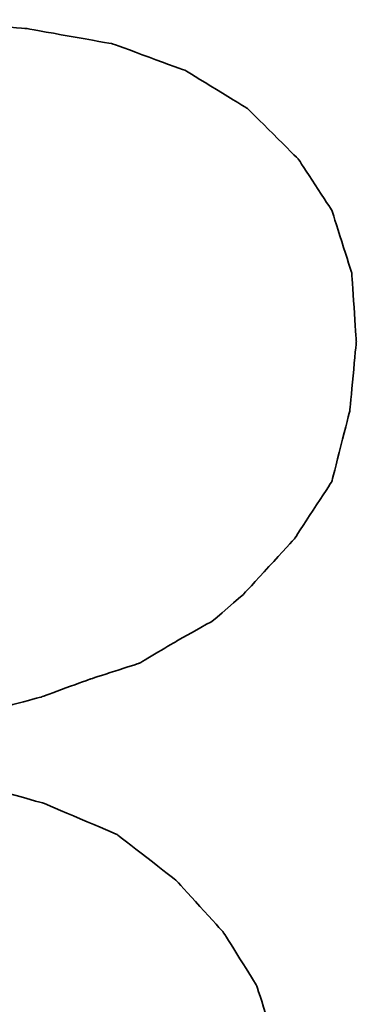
# Model space of a CAD drawing. Header units: inches. Extents: x 32 to 234, y 65 to 170.
# Tile 33 of 49: x 191.411 to 191.876, y 125.849 to 127.207. Entities that reach past the tile are written whole.
import ezdxf

# ---------------------------------------------------------------- set-up
doc = ezdxf.new("R2010")
doc.units = ezdxf.units.IN
doc.layers.add('DIM', color=4, linetype='Continuous')
doc.layers.add('layer 1', color=7, linetype='Continuous')

# ---------------------------------------------------------------- blocks, each defined once
blk = doc.blocks.new('TBI MOTION logo(完整正式版)')
at = {"layer": 'layer 1', "color": 22, "lineweight": 35}
blk.add_open_spline([(-64.65375, -6.863749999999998), (-64.65375, -6.863749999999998), (-64.84375, -7.296249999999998), (-64.84375, -7.296249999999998), (-64.84375, -7.296249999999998), (-64.84375, -7.296249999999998), (-64.86875, -7.34375), (-64.86875, -7.34375), (-64.86875, -7.34375), (-64.86875, -7.34375), (-64.86875, -7.36875), (-64.86875, -7.36875), (-64.86875, -7.36875), (-64.86875, -7.36875), (-65.15375, -7.653749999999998), (-65.15375, -7.653749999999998), (-65.15375, -7.653749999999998), (-65.15375, -7.653749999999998), (-65.17875, -7.653749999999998), (-65.17875, -7.653749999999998), (-65.17875, -7.653749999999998), (-65.17875, -7.653749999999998), (-65.20375, -7.678749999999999), (-65.20375, -7.678749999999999), (-65.20375, -7.678749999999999), (-65.20375, -7.678749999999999), (-65.58875, -7.871249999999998), (-65.58875, -7.871249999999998), (-65.58875, -7.871249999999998), (-65.58875, -7.871249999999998), (-65.63375, -7.871249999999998), (-65.63375, -7.871249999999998), (-65.63375, -7.871249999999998), (-65.63375, -7.871249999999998), (-65.65875, -7.893749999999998), (-65.65875, -7.893749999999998), (-65.65875, -7.893749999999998), (-65.65875, -7.893749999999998), (-66.09375, -7.943749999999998), (-66.09375, -7.943749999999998), (-66.09375, -7.943749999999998), (-66.09375, -7.943749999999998), (-66.11375, -7.943749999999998), (-66.11375, -7.943749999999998), (-66.11375, -7.943749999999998), (-66.11375, -7.943749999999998), (-66.16375, -7.943749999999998), (-66.16375, -7.943749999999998), (-66.16375, -7.943749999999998), (-66.16375, -7.943749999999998), (-66.30875, -7.943749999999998), (-66.30875, -7.943749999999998), (-66.30875, -7.943749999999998), (-66.30875, -7.943749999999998), (-66.69375, -7.943749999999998), (-66.69375, -7.943749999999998), (-66.69375, -7.943749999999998), (-66.69375, -7.943749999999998), (-67.07375, -7.943749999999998), (-67.07375, -7.943749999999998), (-67.07375, -7.943749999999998), (-67.07375, -7.943749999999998), (-67.12375, -7.943749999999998), (-67.12375, -7.943749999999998), (-67.12375, -7.943749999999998), (-67.12375, -7.943749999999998), (-67.12375, -7.966249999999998), (-67.12375, -7.966249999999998), (-67.12375, -7.966249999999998), (-67.12375, -7.966249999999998), (-67.14875, -7.991249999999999), (-67.14875, -7.991249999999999), (-67.14875, -7.991249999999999), (-67.14875, -7.991249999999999), (-67.24375, -8.34875), (-67.24375, -8.34875), (-67.24375, -8.34875), (-67.24375, -8.34875), (-67.31374999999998, -8.68625), (-67.31374999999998, -8.68625), (-67.31374999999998, -8.68625), (-67.31374999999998, -8.68625), (-67.26874999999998, -8.68625), (-67.26874999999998, -8.68625), (-67.26874999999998, -8.68625), (-67.26874999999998, -8.68625), (-67.07375, -8.68625), (-67.07375, -8.68625), (-67.07375, -8.68625), (-67.07375, -8.68625), (-66.54875, -8.68625), (-66.54875, -8.68625), (-66.54875, -8.68625), (-66.54875, -8.68625), (-65.82625, -8.68625), (-65.82625, -8.68625), (-65.82625, -8.68625), (-65.82625, -8.68625), (-65.01375, -8.68625), (-65.01375, -8.68625), (-65.01375, -8.68625), (-65.01375, -8.68625), (-64.05375, -8.68625), (-64.05375, -8.68625), (-64.05375, -8.68625), (-64.05375, -8.68625), (-62.08375, -8.68625), (-62.08375, -8.68625), (-62.08375, -8.68625), (-62.08375, -8.68625), (-60.06875, -8.68625), (-60.06875, -8.68625), (-60.06875, -8.68625), (-60.06875, -8.68625), (-59.10875, -8.68625), (-59.10875, -8.68625), (-59.10875, -8.68625), (-59.10875, -8.68625), (-58.29375, -8.68625), (-58.29375, -8.68625), (-58.29375, -8.68625), (-58.29375, -8.68625), (-57.57374999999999, -8.68625), (-57.57374999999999, -8.68625), (-57.57374999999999, -8.68625), (-57.57374999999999, -8.68625), (-57.04875, -8.68625), (-57.04875, -8.68625), (-57.04875, -8.68625), (-57.04875, -8.68625), (-56.85375, -8.68625), (-56.85375, -8.68625), (-56.85375, -8.68625), (-56.85375, -8.68625), (-56.70875, -8.68625), (-56.70875, -8.68625), (-56.70875, -8.68625), (-56.70875, -8.68625), (-56.61375, -8.68625), (-56.61375, -8.68625), (-56.61375, -8.68625), (-56.61375, -8.68625), (-56.56875, -8.68625), (-56.56875, -8.68625), (-56.56875, -8.68625), (-56.56875, -8.68625), (-55.65375, -8.638749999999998), (-55.65375, -8.638749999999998), (-55.65375, -8.638749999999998), (-55.65375, -8.638749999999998), (-54.76874999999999, -8.51875), (-54.76874999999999, -8.51875), (-54.76874999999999, -8.51875), (-54.76874999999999, -8.51875), (-53.90375, -8.30375), (-53.90375, -8.30375), (-53.90375, -8.30375), (-53.90375, -8.30375), (-53.08875, -8.03875), (-53.08875, -8.03875), (-53.08875, -8.03875), (-53.08875, -8.03875), (-52.34375, -7.653749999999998), (-52.34375, -7.653749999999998), (-52.34375, -7.653749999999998), (-52.34375, -7.653749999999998), (-51.69875, -7.296249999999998), (-51.69875, -7.296249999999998), (-51.69875, -7.296249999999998), (-51.69875, -7.296249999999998), (-51.21875, -6.911249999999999), (-51.21875, -6.911249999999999), (-51.21875, -6.911249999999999), (-51.21875, -6.911249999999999), (-50.83375, -6.50375), (-50.83375, -6.50375), (-50.83375, -6.50375), (-50.83375, -6.50375), (-50.44875, -5.94875), (-50.44875, -5.94875), (-50.44875, -5.94875), (-50.44875, -5.94875), (-50.13875, -5.303749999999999), (-50.13875, -5.303749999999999), (-50.13875, -5.303749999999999), (-50.13875, -5.303749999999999), (-49.99375, -4.653749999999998), (-49.99375, -4.653749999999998), (-49.99375, -4.653749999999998), (-49.99375, -4.653749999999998), (-49.92375, -3.98375), (-49.92375, -3.98375), (-49.92375, -3.98375), (-49.92375, -3.98375), (-49.99375, -3.19374), (-49.99375, -3.19374), (-49.99375, -3.19374), (-49.99375, -3.19374), (-50.23374, -2.44874), (-50.23374, -2.44874), (-50.23374, -2.44874), (-50.23374, -2.44874), (-50.59375, -1.87374), (-50.59375, -1.87374), (-50.59375, -1.87374), (-50.59375, -1.87374), (-51.09875, -1.31874), (-51.09875, -1.31874), (-51.09875, -1.31874), (-51.09875, -1.31874), (-51.74375, -0.81875), (-51.74375, -0.81875), (-51.74375, -0.81875), (-51.74375, -0.81875), (-52.53875, -0.48125), (-52.53875, -0.48125), (-52.53875, -0.48125), (-52.53875, -0.48125), (-53.47375, -0.21875), (-53.47375, -0.21875), (-53.47375, -0.21875), (-53.47375, -0.21875), (-54.52875, -0.04874), (-54.52875, -0.04874), (-54.52875, -0.04874), (-54.52875, -0.04874), (-55.65375, 0.12125), (-55.65375, 0.12125), (-55.65375, 0.12125), (-55.65375, 0.12125), (-54.50375, 0.28624), (-54.50375, 0.28624), (-54.50375, 0.28624), (-54.50375, 0.28624), (-53.83375, 0.38124), (-53.83375, 0.38124), (-53.83375, 0.38124), (-53.83375, 0.38124), (-53.18375, 0.50125), (-53.18375, 0.50125), (-53.18375, 0.50125), (-53.18375, 0.50125), (-52.55875, 0.6687400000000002), (-52.55875, 0.6687400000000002), (-52.55875, 0.6687400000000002), (-52.55875, 0.6687400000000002), (-52.03375, 0.86124), (-52.03375, 0.86124), (-52.03375, 0.86124), (-52.03375, 0.86124), (-51.50374, 1.031239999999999), (-51.50374, 1.031239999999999), (-51.50374, 1.031239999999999), (-51.50374, 1.031239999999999), (-51.09875, 1.271249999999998), (-51.09875, 1.271249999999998), (-51.09875, 1.271249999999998), (-51.09875, 1.271249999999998), (-50.71374999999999, 1.48624), (-50.71374999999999, 1.48624), (-50.71374999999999, 1.48624), (-50.71374999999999, 1.48624), (-50.37625, 1.77625), (-50.37625, 1.77625), (-50.37625, 1.77625), (-50.37625, 1.77625), (-49.82375, 2.37625), (-49.82375, 2.37625), (-49.82375, 2.37625), (-49.82375, 2.37625), (-49.41875, 2.996249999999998), (-49.41875, 2.996249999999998), (-49.41875, 2.996249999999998), (-49.41875, 2.996249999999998), (-49.22375, 3.766249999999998), (-49.22375, 3.766249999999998), (-49.22375, 3.766249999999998), (-49.22375, 3.766249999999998), (-49.15375, 4.50874), (-49.15375, 4.50874), (-49.15375, 4.50874), (-49.15375, 4.50874), (-49.20374999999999, 5.251249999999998), (-49.20374999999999, 5.251249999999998), (-49.20374999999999, 5.251249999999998), (-49.20374999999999, 5.251249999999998), (-49.41875, 5.926249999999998), (-49.41875, 5.926249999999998), (-49.41875, 5.926249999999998), (-49.41875, 5.926249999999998), (-49.77875, 6.47625), (-49.77875, 6.47625), (-49.77875, 6.47625), (-49.77875, 6.47625), (-50.33125, 7.026239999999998), (-50.33125, 7.026239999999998), (-50.33125, 7.026239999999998), (-50.33125, 7.026239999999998), (-51.00125, 7.43625), (-51.00125, 7.43625), (-51.00125, 7.43625), (-51.00125, 7.43625), (-51.79375, 7.72625), (-51.79375, 7.72625), (-51.79375, 7.72625), (-51.79375, 7.72625), (-52.72874999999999, 7.891239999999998), (-52.72874999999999, 7.891239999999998), (-52.72874999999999, 7.891239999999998), (-52.72874999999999, 7.891239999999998), (-53.83375, 7.98625), (-53.83375, 7.98625), (-53.83375, 7.98625), (-53.83375, 7.98625), (-53.92875, 7.98625), (-53.92875, 7.98625), (-53.92875, 7.98625), (-53.92875, 7.98625), (-54.26375, 7.98625), (-54.26375, 7.98625), (-54.26375, 7.98625), (-54.26375, 7.98625), (-54.74375, 7.98625), (-54.74375, 7.98625), (-54.74375, 7.98625), (-54.74375, 7.98625), (-55.36875, 7.98625), (-55.36875, 7.98625), (-55.36875, 7.98625), (-55.36875, 7.98625), (-56.13375, 7.98625), (-56.13375, 7.98625), (-56.13375, 7.98625), (-56.13375, 7.98625), (-56.94874999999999, 7.98625), (-56.94874999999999, 7.98625), (-56.94874999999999, 7.98625), (-56.94874999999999, 7.98625), (-58.77625, 7.98625), (-58.77625, 7.98625), (-58.77625, 7.98625), (-58.77625, 7.98625), (-60.59875, 7.98625), (-60.59875, 7.98625), (-60.59875, 7.98625), (-60.59875, 7.98625), (-61.41375, 7.98625), (-61.41375, 7.98625), (-61.41375, 7.98625), (-61.41375, 7.98625), (-62.17875, 7.98625), (-62.17875, 7.98625), (-62.17875, 7.98625), (-62.17875, 7.98625), (-62.80375, 7.98625), (-62.80375, 7.98625), (-62.80375, 7.98625), (-62.80375, 7.98625), (-63.30625, 7.98625), (-63.30625, 7.98625), (-63.30625, 7.98625), (-63.30625, 7.98625), (-63.57375, 7.98625), (-63.57375, 7.98625), (-63.57375, 7.98625), (-63.57375, 7.98625), (-63.57375, 7.96375), (-63.57375, 7.96375), (-63.57375, 7.96375), (-63.57375, 7.96375), (-63.59875, 7.94125), (-63.59875, 7.94125), (-63.59875, 7.94125), (-63.59875, 7.94125), (-63.69375, 7.55625), (-63.69375, 7.55625), (-63.69375, 7.55625), (-63.69375, 7.55625), (-63.76375, 7.246239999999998), (-63.76375, 7.246239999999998), (-63.76375, 7.246239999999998), (-63.76375, 7.246239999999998), (-63.23875000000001, 7.246239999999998), (-63.23875000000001, 7.246239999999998), (-63.23875000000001, 7.246239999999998), (-63.23875000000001, 7.246239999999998), (-62.75875, 7.246239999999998), (-62.75875, 7.246239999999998), (-62.75875, 7.246239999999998), (-62.75875, 7.246239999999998), (-62.61124999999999, 7.246239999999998), (-62.61124999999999, 7.246239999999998), (-62.61124999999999, 7.246239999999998), (-62.61124999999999, 7.246239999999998), (-62.56624999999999, 7.246239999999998), (-62.56624999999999, 7.246239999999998), (-62.56624999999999, 7.246239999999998), (-62.56624999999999, 7.246239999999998), (-62.22875, 7.246239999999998), (-62.22875, 7.246239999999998), (-62.22875, 7.246239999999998), (-62.22875, 7.246239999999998), (-62.20375, 7.246239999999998), (-62.20375, 7.246239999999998), (-62.20375, 7.246239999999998), (-62.20375, 7.246239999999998), (-62.17875, 7.21875), (-62.17875, 7.21875), (-62.17875, 7.21875), (-62.17875, 7.21875), (-61.96374999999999, 7.171249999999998), (-61.96374999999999, 7.171249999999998), (-61.96374999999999, 7.171249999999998), (-61.96374999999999, 7.171249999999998), (-61.72375, 7.126239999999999), (-61.72375, 7.126239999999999), (-61.72375, 7.126239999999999), (-61.72375, 7.126239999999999), (-61.70374999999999, 7.126239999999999), (-61.70374999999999, 7.126239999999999), (-61.70374999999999, 7.126239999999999), (-61.70374999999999, 7.126239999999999), (-61.55875, 7.076239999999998), (-61.55875, 7.076239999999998), (-61.55875, 7.076239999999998), (-61.55875, 7.076239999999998), (-61.50875, 7.076239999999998), (-61.50875, 7.076239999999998), (-61.50875, 7.076239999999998), (-61.50875, 7.076239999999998), (-61.48375, 7.026239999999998), (-61.48375, 7.026239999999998), (-61.48375, 7.026239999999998), (-61.48375, 7.026239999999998), (-61.31875, 6.83375), (-61.31875, 6.83375), (-61.31875, 6.83375), (-61.31875, 6.83375), (-61.29375, 6.81125), (-61.29375, 6.81125), (-61.29375, 6.81125), (-61.29375, 6.81125), (-61.29375, 6.786249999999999), (-61.29375, 6.786249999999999), (-61.29375, 6.786249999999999), (-61.29375, 6.786249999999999), (-61.19875, 6.50124), (-61.19875, 6.50124), (-61.19875, 6.50124), (-61.19875, 6.50124), (-61.17375, 6.45124), (-61.17375, 6.45124), (-61.17375, 6.45124), (-61.17375, 6.45124), (-61.19875, 6.40625), (-61.19875, 6.40625), (-61.19875, 6.40625), (-61.19875, 6.40625), (-61.26875, 5.99624), (-61.26875, 5.99624), (-61.26875, 5.99624), (-61.26875, 5.99624), (-61.26875, 5.85125), (-61.26875, 5.85125), (-61.26875, 5.85125), (-61.26875, 5.85125), (-61.26875, 5.826249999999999), (-61.26875, 5.826249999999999), (-61.26875, 5.826249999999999), (-61.26875, 5.826249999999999), (-61.29375, 5.80625), (-61.29375, 5.80625), (-61.29375, 5.80625), (-61.29375, 5.80625), (-61.34125, 5.661249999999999), (-61.34125, 5.661249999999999), (-61.34125, 5.661249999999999), (-61.34125, 5.661249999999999), (-61.41375, 5.44625), (-61.41375, 5.44625), (-61.41375, 5.44625), (-61.41375, 5.44625), (-61.48375, 5.15625), (-61.48375, 5.15625), (-61.48375, 5.15625), (-61.48375, 5.15625), (-61.58375, 4.82124), (-61.58375, 4.82124), (-61.58375, 4.82124), (-61.58375, 4.82124), (-61.79875, 4.00375), (-61.79875, 4.00375), (-61.79875, 4.00375), (-61.79875, 4.00375), (-62.05875, 2.996249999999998), (-62.05875, 2.996249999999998), (-62.05875, 2.996249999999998), (-62.05875, 2.996249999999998), (-62.34875, 1.916249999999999), (-62.34875, 1.916249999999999), (-62.34875, 1.916249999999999), (-62.34875, 1.916249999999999), (-62.97375, -0.41124), (-62.97375, -0.41124), (-62.97375, -0.41124), (-62.97375, -0.41124), (-63.59875, -2.75875), (-63.59875, -2.75875), (-63.59875, -2.75875), (-63.59875, -2.75875), (-63.88374999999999, -3.863739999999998), (-63.88374999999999, -3.863739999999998), (-63.88374999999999, -3.863739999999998), (-63.88374999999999, -3.863739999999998), (-64.14875, -4.823739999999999), (-64.14875, -4.823739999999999), (-64.14875, -4.823739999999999), (-64.14875, -4.823739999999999), (-64.36375, -5.64125), (-64.36375, -5.64125), (-64.36375, -5.64125), (-64.36375, -5.64125), (-64.43625, -5.97625), (-64.43625, -5.97625), (-64.43625, -5.97625), (-64.43625, -5.97625), (-64.50875, -6.286249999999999), (-64.50875, -6.286249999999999), (-64.50875, -6.286249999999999), (-64.50875, -6.286249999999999), (-64.50875, -6.308749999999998), (-64.50875, -6.308749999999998), (-64.50875, -6.308749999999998), (-64.50875, -6.308749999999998), (-64.57875, -6.50375), (-64.57875, -6.50375), (-64.57875, -6.50375), (-64.57875, -6.50375), (-64.62875, -6.69625), (-64.62875, -6.69625), (-64.62875, -6.69625), (-64.62875, -6.69625), (-64.62875, -6.768749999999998), (-64.62875, -6.768749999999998), (-64.62875, -6.768749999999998), (-64.62875, -6.768749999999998), (-64.62875, -6.813749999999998), (-64.62875, -6.813749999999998), (-64.62875, -6.813749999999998), (-64.62875, -6.813749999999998), (-64.62875, -6.83875), (-64.62875, -6.83875), (-64.62875, -6.83875), (-64.62875, -6.83875), (-64.65375, -6.863749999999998), (-64.65375, -6.863749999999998)], degree=3, knots=[0, 0, 0, 0, 0.0071942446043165, 0.0071942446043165, 0.0071942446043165, 0.0071942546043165, 0.0143884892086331, 0.0143884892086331, 0.0143884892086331, 0.0143884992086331, 0.0215827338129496, 0.0215827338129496, 0.0215827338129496, 0.0215827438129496, 0.0287769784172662, 0.0287769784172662, 0.0287769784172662, 0.0287769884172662, 0.0359712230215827, 0.0359712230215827, 0.0359712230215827, 0.0359712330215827, 0.0431654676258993, 0.0431654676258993, 0.0431654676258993, 0.0431654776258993, 0.0503597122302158, 0.0503597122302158, 0.0503597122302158, 0.0503597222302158, 0.0575539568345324, 0.0575539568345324, 0.0575539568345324, 0.0575539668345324, 0.0647482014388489, 0.0647482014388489, 0.0647482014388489, 0.0647482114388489, 0.0719424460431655, 0.0719424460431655, 0.0719424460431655, 0.0719424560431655, 0.079136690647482, 0.079136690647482, 0.079136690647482, 0.079136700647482, 0.0863309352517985, 0.0863309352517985, 0.0863309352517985, 0.0863309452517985, 0.0935251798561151, 0.0935251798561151, 0.0935251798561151, 0.0935251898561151, 0.1007194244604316, 0.1007194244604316, 0.1007194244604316, 0.1007194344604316, 0.1079136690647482, 0.1079136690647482, 0.1079136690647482, 0.1079136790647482, 0.1151079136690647, 0.1151079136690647, 0.1151079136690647, 0.1151079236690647, 0.1223021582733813, 0.1223021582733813, 0.1223021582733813, 0.1223021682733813, 0.1294964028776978, 0.1294964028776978, 0.1294964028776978, 0.1294964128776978, 0.1366906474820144, 0.1366906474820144, 0.1366906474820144, 0.1366906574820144, 0.1438848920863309, 0.1438848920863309, 0.1438848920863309, 0.1438849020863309, 0.1510791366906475, 0.1510791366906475, 0.1510791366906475, 0.1510791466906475, 0.158273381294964, 0.158273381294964, 0.158273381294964, 0.158273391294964, 0.1654676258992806, 0.1654676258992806, 0.1654676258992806, 0.1654676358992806, 0.1726618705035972, 0.1726618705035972, 0.1726618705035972, 0.1726618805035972, 0.1798561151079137, 0.1798561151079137, 0.1798561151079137, 0.1798561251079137, 0.1870503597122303, 0.1870503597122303, 0.1870503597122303, 0.1870503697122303, 0.1942446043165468, 0.1942446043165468, 0.1942446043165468, 0.1942446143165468, 0.2014388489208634, 0.2014388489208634, 0.2014388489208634, 0.2014388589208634, 0.2086330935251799, 0.2086330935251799, 0.2086330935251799, 0.2086331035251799, 0.2158273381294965, 0.2158273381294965, 0.2158273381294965, 0.2158273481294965, 0.2230215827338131, 0.2230215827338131, 0.2230215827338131, 0.2230215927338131, 0.2302158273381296, 0.2302158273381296, 0.2302158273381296, 0.2302158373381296, 0.2374100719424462, 0.2374100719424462, 0.2374100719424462, 0.2374100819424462, 0.2446043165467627, 0.2446043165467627, 0.2446043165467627, 0.2446043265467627, 0.2517985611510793, 0.2517985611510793, 0.2517985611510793, 0.2517985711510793, 0.2589928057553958, 0.2589928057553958, 0.2589928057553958, 0.2589928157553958, 0.2661870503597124, 0.2661870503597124, 0.2661870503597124, 0.2661870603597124, 0.273381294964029, 0.273381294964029, 0.273381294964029, 0.273381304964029, 0.2805755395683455, 0.2805755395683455, 0.2805755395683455, 0.2805755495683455, 0.2877697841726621, 0.2877697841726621, 0.2877697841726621, 0.2877697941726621, 0.2949640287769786, 0.2949640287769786, 0.2949640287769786, 0.2949640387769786, 0.3021582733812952, 0.3021582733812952, 0.3021582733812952, 0.3021582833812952, 0.3093525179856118, 0.3093525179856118, 0.3093525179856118, 0.3093525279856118, 0.3165467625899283, 0.3165467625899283, 0.3165467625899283, 0.3165467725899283, 0.3237410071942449, 0.3237410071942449, 0.3237410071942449, 0.3237410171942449, 0.3309352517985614, 0.3309352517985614, 0.3309352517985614, 0.3309352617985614, 0.338129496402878, 0.338129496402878, 0.338129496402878, 0.338129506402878, 0.3453237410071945, 0.3453237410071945, 0.3453237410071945, 0.3453237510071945, 0.3525179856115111, 0.3525179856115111, 0.3525179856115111, 0.3525179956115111, 0.3597122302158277, 0.3597122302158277, 0.3597122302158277, 0.3597122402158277, 0.3669064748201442, 0.3669064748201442, 0.3669064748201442, 0.3669064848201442, 0.3741007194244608, 0.3741007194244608, 0.3741007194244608, 0.3741007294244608, 0.3812949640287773, 0.3812949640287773, 0.3812949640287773, 0.3812949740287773, 0.3884892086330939, 0.3884892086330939, 0.3884892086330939, 0.3884892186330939, 0.3956834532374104, 0.3956834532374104, 0.3956834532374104, 0.3956834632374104, 0.4028776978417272, 0.4028776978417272, 0.4028776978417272, 0.4028777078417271, 0.4100719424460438, 0.4100719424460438, 0.4100719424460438, 0.4100719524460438, 0.4172661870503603, 0.4172661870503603, 0.4172661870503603, 0.4172661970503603, 0.4244604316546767, 0.4244604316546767, 0.4244604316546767, 0.4244604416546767, 0.4316546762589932, 0.4316546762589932, 0.4316546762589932, 0.4316546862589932, 0.4388489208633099, 0.4388489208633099, 0.4388489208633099, 0.43884893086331, 0.4460431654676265, 0.4460431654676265, 0.4460431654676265, 0.4460431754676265, 0.453237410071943, 0.453237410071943, 0.453237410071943, 0.4532374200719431, 0.4604316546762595, 0.4604316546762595, 0.4604316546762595, 0.4604316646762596, 0.467625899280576, 0.467625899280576, 0.467625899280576, 0.467625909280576, 0.4748201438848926, 0.4748201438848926, 0.4748201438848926, 0.4748201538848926, 0.4820143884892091, 0.4820143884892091, 0.4820143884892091, 0.4820143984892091, 0.4892086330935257, 0.4892086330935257, 0.4892086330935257, 0.4892086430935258, 0.4964028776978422, 0.4964028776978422, 0.4964028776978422, 0.4964028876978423, 0.5035971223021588, 0.5035971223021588, 0.5035971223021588, 0.5035971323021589, 0.5107913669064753, 0.5107913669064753, 0.5107913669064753, 0.5107913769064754, 0.5179856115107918, 0.5179856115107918, 0.5179856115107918, 0.5179856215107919, 0.5251798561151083, 0.5251798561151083, 0.5251798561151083, 0.5251798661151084, 0.5323741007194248, 0.5323741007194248, 0.5323741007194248, 0.5323741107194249, 0.5395683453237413, 0.5395683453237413, 0.5395683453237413, 0.5395683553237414, 0.5467625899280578, 0.5467625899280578, 0.5467625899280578, 0.5467625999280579, 0.5539568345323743, 0.5539568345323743, 0.5539568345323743, 0.5539568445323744, 0.5611510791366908, 0.5611510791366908, 0.5611510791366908, 0.5611510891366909, 0.5683453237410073, 0.5683453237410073, 0.5683453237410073, 0.5683453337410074, 0.5755395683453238, 0.5755395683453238, 0.5755395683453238, 0.5755395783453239, 0.5827338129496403, 0.5827338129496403, 0.5827338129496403, 0.5827338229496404, 0.5899280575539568, 0.5899280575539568, 0.5899280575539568, 0.5899280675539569, 0.5971223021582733, 0.5971223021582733, 0.5971223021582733, 0.5971223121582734, 0.60431654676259, 0.60431654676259, 0.60431654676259, 0.6043165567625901, 0.6115107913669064, 0.6115107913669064, 0.6115107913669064, 0.6115108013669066, 0.618705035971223, 0.618705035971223, 0.618705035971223, 0.6187050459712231, 0.6258992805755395, 0.6258992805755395, 0.6258992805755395, 0.6258992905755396, 0.633093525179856, 0.633093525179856, 0.633093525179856, 0.6330935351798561, 0.6402877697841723, 0.6402877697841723, 0.6402877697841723, 0.6402877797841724, 0.6474820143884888, 0.6474820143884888, 0.6474820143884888, 0.6474820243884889, 0.6546762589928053, 0.6546762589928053, 0.6546762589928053, 0.6546762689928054, 0.6618705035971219, 0.6618705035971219, 0.6618705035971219, 0.6618705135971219, 0.6690647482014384, 0.6690647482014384, 0.6690647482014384, 0.6690647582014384, 0.6762589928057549, 0.6762589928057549, 0.6762589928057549, 0.6762590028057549, 0.6834532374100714, 0.6834532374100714, 0.6834532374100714, 0.6834532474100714, 0.6906474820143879, 0.6906474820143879, 0.6906474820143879, 0.6906474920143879, 0.6978417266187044, 0.6978417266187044, 0.6978417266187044, 0.6978417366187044, 0.7050359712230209, 0.7050359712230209, 0.7050359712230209, 0.7050359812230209, 0.7122302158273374, 0.7122302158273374, 0.7122302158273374, 0.7122302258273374, 0.7194244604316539, 0.7194244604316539, 0.7194244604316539, 0.7194244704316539, 0.7266187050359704, 0.7266187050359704, 0.7266187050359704, 0.7266187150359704, 0.7338129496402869, 0.7338129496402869, 0.7338129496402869, 0.7338129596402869, 0.7410071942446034, 0.7410071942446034, 0.7410071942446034, 0.7410072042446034, 0.7482014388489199, 0.7482014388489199, 0.7482014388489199, 0.7482014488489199, 0.7553956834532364, 0.7553956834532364, 0.7553956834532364, 0.7553956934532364, 0.7625899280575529, 0.7625899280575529, 0.7625899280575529, 0.7625899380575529, 0.7697841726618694, 0.7697841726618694, 0.7697841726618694, 0.7697841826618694, 0.7769784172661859, 0.7769784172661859, 0.7769784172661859, 0.7769784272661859, 0.7841726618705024, 0.7841726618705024, 0.7841726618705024, 0.7841726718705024, 0.7913669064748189, 0.7913669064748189, 0.7913669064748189, 0.7913669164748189, 0.7985611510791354, 0.7985611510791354, 0.7985611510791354, 0.7985611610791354, 0.8057553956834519, 0.8057553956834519, 0.8057553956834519, 0.8057554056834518, 0.8129496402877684, 0.8129496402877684, 0.8129496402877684, 0.8129496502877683, 0.8201438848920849, 0.8201438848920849, 0.8201438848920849, 0.820143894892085, 0.8273381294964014, 0.8273381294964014, 0.8273381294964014, 0.8273381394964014, 0.8345323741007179, 0.8345323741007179, 0.8345323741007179, 0.834532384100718, 0.8417266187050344, 0.8417266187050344, 0.8417266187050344, 0.8417266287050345, 0.8489208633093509, 0.8489208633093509, 0.8489208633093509, 0.848920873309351, 0.8561151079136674, 0.8561151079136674, 0.8561151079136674, 0.8561151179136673, 0.8633093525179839, 0.8633093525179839, 0.8633093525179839, 0.8633093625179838, 0.8705035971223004, 0.8705035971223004, 0.8705035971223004, 0.8705036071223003, 0.8776978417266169, 0.8776978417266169, 0.8776978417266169, 0.8776978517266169, 0.8848920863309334, 0.8848920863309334, 0.8848920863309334, 0.8848920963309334, 0.8920863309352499, 0.8920863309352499, 0.8920863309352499, 0.8920863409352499, 0.8992805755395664, 0.8992805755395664, 0.8992805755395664, 0.8992805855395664, 0.9064748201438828, 0.9064748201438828, 0.9064748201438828, 0.9064748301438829, 0.9136690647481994, 0.9136690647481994, 0.9136690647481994, 0.9136690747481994, 0.9208633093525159, 0.9208633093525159, 0.9208633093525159, 0.9208633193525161, 0.9280575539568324, 0.9280575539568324, 0.9280575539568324, 0.9280575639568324, 0.9352517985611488, 0.9352517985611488, 0.9352517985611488, 0.9352518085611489, 0.9424460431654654, 0.9424460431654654, 0.9424460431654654, 0.9424460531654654, 0.9496402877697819, 0.9496402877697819, 0.9496402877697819, 0.9496402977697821, 0.9568345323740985, 0.9568345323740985, 0.9568345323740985, 0.9568345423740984, 0.9640287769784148, 0.9640287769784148, 0.9640287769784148, 0.9640287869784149, 0.9712230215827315, 0.9712230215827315, 0.9712230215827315, 0.9712230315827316, 0.978417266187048, 0.978417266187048, 0.978417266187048, 0.9784172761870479, 0.9856115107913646, 0.9856115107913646, 0.9856115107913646, 0.9856115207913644, 0.9928057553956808, 0.9928057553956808, 0.9928057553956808, 0.9928057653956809, 1, 1, 1, 1], dxfattribs=at)

msp = doc.modelspace()

# ---------------------------------------------------------------- block references
at = {"layer": 'DIM', "xscale": 0.1275750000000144, "yscale": 0.1275750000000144, "zscale": 0.1275750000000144}
msp.add_blockref('TBI MOTION logo(完整正式版)', (198.1465671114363, 126.1876841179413), dxfattribs=at)

doc.saveas('drawing.dxf')
